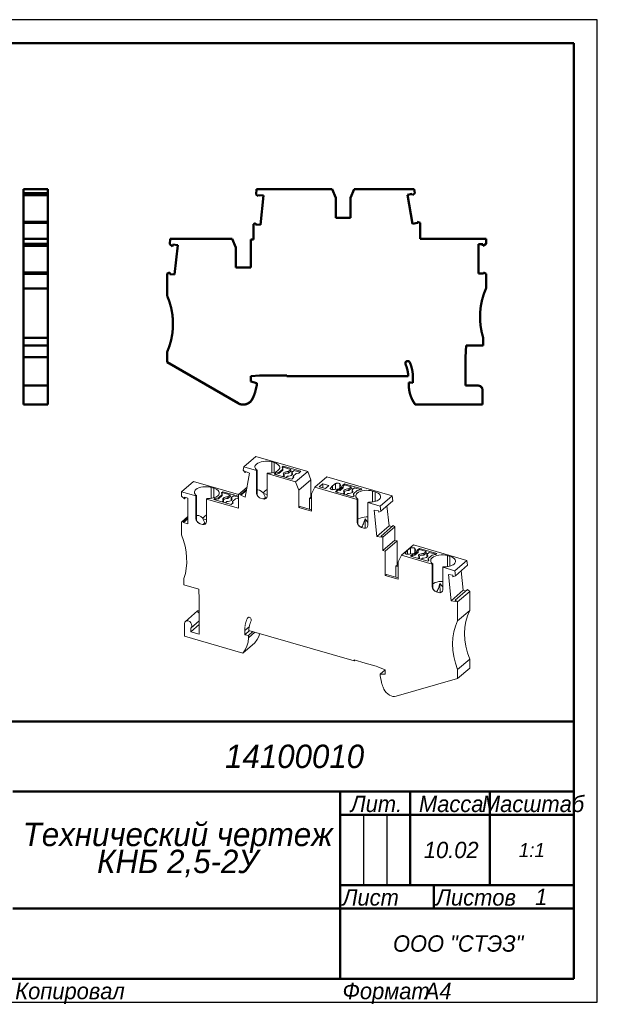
# Model space of a CAD drawing. Header units: millimetres. Extents: x 0 to 297, y 0 to 210.
# Tile 2 of 2: x 173 to 297, y 0 to 210. Entities that reach past the tile are written whole.
import ezdxf

# ---------------------------------------------------------------- set-up
doc = ezdxf.new("R2010")
doc.units = ezdxf.units.MM

# ---------------------------------------------------------------- blocks, each defined once
blk = doc.blocks.new('_FR1Страница_1')
at = {"color": 7, "lineweight": 25, "flags": 128}
for points in [[(297, 210), (0, 210)], [(297, 0), (297, 210)], [(247, 40), (247, 25)], [(252, 40), (252, 25)], [(242, 20), (292, 20)], [(0, 0), (297, 0)]]:
    blk.add_lwpolyline(points, dxfattribs=at)
at = {"color": 7, "lineweight": 50, "flags": 128}
for points in [[(20, 205), (292, 205)], [(292, 205), (292, 5)], [(107, 60), (292, 60)], [(172, 45), (292, 45)], [(242, 45), (242, 5)], [(257, 45), (257, 25)], [(274, 45), (274, 25)], [(242, 40), (292, 40)], [(242, 25), (292, 25)], [(262, 25), (262, 20)], [(172, 20), (292, 20)], [(292, 5), (20, 5)]]:
    blk.add_lwpolyline(points, dxfattribs=at)
at = {"color": 7}
for s, insert, char_height, width, attachment_point in [('\\pl0.5;{\\fT-FLEX Type A|b0|i1;\\l14100010 \\P}', (232, 52.5), 5, 122.5, 5), ('\\pl0.5;{\\fT-FLEX Type A|b0|i1;\\lМасштаб\\P}', (283, 44.125), 3.5, 19.75, 2), ('\\pl0.5;{\\fT-FLEX Type A|b0|i1;\\lЛит.\\P}', (249.5, 44.125), 3.5, 16.75, 2), ('\\pl0.5;{\\fT-FLEX Type A|b0|i1;\\lМасса\\P}', (265.5, 44.125), 3.5, 18.75, 2), ('\\pl0.5;{\\fT-FLEX Type A|b0|i1;\\l10.02\\P}', (265.5, 32.5), 3.5, 18.75, 5), ('{\\fT-FLEX Type A|b0|i1;\\l1:1\\P}', (283, 32.5), 3, 19.5, 5), ('\\pl0.5;{\\fT-FLEX Type A|b0|i1;\\l\\P}', (244.5, 32.5), 3.5, 6.75, 5), ('\\pl0.5;{\\fT-FLEX Type A|b0|i1;\\l\\P}', (249.5, 32.5), 3.5, 6.75, 5), ('\\pl0.5;{\\fT-FLEX Type A|b0|i1;\\l\\P}', (254.5, 32.5), 3.5, 6.75, 5), ('\\pl0.5;{\\fT-FLEX Type A|b0|i1;\\l\\H0.857143x;\\P}', (283, 32.5), 3.5, 19.75, 5), ('\\pl0.5;{\\fT-FLEX Type A|b0|i1;\\lЛист\\P}', (242, 24.125), 3.5, 11.75, 1), ('\\pl0.5;{\\fT-FLEX Type A|b0|i1;\\l\\H0.857143x;\\P}', (257, 24.125), 3.5, 11.75, 2), ('\\pl0.5;{\\fT-FLEX Type A|b0|i1;\\lЛистов\\P}', (262, 24.125), 3.5, 17.75, 1), ('{\\fT-FLEX Type A|b0|i1;\\l1\\P}', (285, 22.5), 3.5, 15.75, 5), ('\\pl0.5;{\\fT-FLEX Type A|b0|i1;\\l\\H0.857143x;\\P}', (285, 24.125), 3.5, 15.75, 2), ('{\\fT-FLEX Type A|b0|i1;\\l\\P}', (257, 22.5), 3.5, 11.75, 5), ('{\\fT-FLEX Type A|b0|i1;\\l}', (207, 20), 3, 71.5, 5), ('\\pl0.5;{\\fT-FLEX Type A|b0|i1;\\lООО "СТЭЗ"\\P}', (267, 12.5), 3.5, 51.75, 5), ('\\pl0.6;{\\fT-FLEX Type A|b0|i1;\\l \\P}', (207, 12.5), 3.5, 71.75, 5), ('\\pl0.5;{\\fT-FLEX Type A|b0|i1;\\lКопировал\\P}', (172, 4.125), 3.5, 23.566, 1), ('\\pl0.5;{\\fT-FLEX Type A|b0|i1;\\l\\P}', (193.816, 4.125), 3.5, 40.967, 1), ('\\pl0.5;{\\fT-FLEX Type A|b0|i1;\\lФормат\\P}', (242, 4.125), 3.5, 18.675, 1), ('\\pl0.5;{\\fT-FLEX Type A|b0|i1;\\l\\P}', (258.925, 4.125), 3.5, 9.825, 1), ('{\\fT-FLEX Type A|b0|i1;\\lA4\\P}', (262.962, 4.125), 3.5, 9.825, 2)]:
    blk.add_mtext(s, dxfattribs=dict(at, insert=insert, char_height=char_height, width=width, attachment_point=attachment_point))
at = {"color": 7, "insert": (207, 32.5), "char_height": 5, "width": 72.5, "attachment_point": 5, "line_spacing_factor": 0.692771}
blk.add_mtext('\\pl0.5;{\\fT-FLEX Type A|b0|i1;\\lТехнический чертеж\\PКНБ 2,5-2У\\P}', dxfattribs=at)
blk = doc.blocks.new('Страница_1')
at = {"color": 7, "lineweight": 50, "flags": 128}
for points in [[(174.297, 172.9), (174.297, 173.777)], [(179.447, 173.777), (174.297, 173.777)], [(174.297, 172.507), (174.297, 172.9)], [(179.447, 172.9), (174.297, 172.9)], [(179.447, 172.9), (179.447, 173.777)], [(179.447, 172.507), (179.447, 172.9)], [(224.122, 173.777), (223.999, 172.606)], [(224.494, 172.246), (223.999, 172.606)], [(224.122, 173.777), (240.293, 173.777)], [(240.293, 173.777), (241.075, 171.927)], [(245.007, 173.777), (244.225, 171.927)], [(245.007, 173.777), (257.793, 173.777)], [(256.378, 172.589), (257.432, 172.775)], [(257.476, 166.36), (256.378, 172.589)], [(257.479, 172.507), (257.432, 172.775)], [(257.479, 172.507), (257.948, 172.9)], [(257.948, 172.9), (257.793, 173.777)], [(179.447, 172.507), (174.297, 172.507)], [(174.297, 166.818), (174.297, 172.502)], [(179.447, 166.818), (179.447, 172.502)], [(224.494, 172.246), (224.523, 172.517)], [(225.587, 172.405), (224.523, 172.517)], [(224.925, 166.115), (225.587, 172.405)], [(241.075, 167.627), (241.075, 171.927)], [(244.225, 171.927), (244.225, 167.627)], [(179.447, 166.814), (174.297, 166.814)], [(174.297, 166.584), (174.297, 166.814)], [(174.297, 166.584), (174.297, 163.177)], [(179.447, 166.584), (174.297, 166.584)], [(179.447, 166.584), (179.447, 166.814)], [(179.447, 166.584), (179.447, 163.177)], [(223.456, 166.304), (223.89, 166.498)], [(223.456, 163.027), (223.456, 166.304)], [(223.89, 166.498), (223.861, 166.227)], [(244.225, 167.627), (241.075, 167.627)], [(257.476, 166.36), (258.53, 166.546)], [(258.483, 166.814), (258.53, 166.546)], [(259.116, 166.584), (258.483, 166.814)], [(259.116, 166.584), (259.116, 163.177)], [(223.861, 166.227), (224.925, 166.115)], [(179.447, 163.177), (174.297, 163.177)], [(174.297, 163.177), (174.297, 162.073)], [(174.297, 162.073), (174.297, 161.669)], [(179.447, 162.073), (174.297, 162.073)], [(179.447, 163.177), (179.447, 162.073)], [(179.447, 162.073), (179.447, 161.669)], [(205.667, 163.177), (205.542, 161.992)], [(205.667, 163.177), (218.893, 163.177)], [(219.675, 161.327), (218.893, 163.177)], [(222.906, 163.027), (222.906, 157.027)], [(222.906, 163.027), (223.456, 163.027)], [(259.116, 163.177), (273.196, 163.177)], [(273.196, 162.073), (272.495, 161.669)], [(273.196, 163.177), (273.196, 162.073)], [(179.447, 161.669), (174.297, 161.669)], [(174.297, 161.665), (174.297, 155.991)], [(179.447, 161.665), (179.447, 155.991)], [(206.158, 161.545), (205.542, 161.992)], [(206.158, 161.545), (206.197, 161.917)], [(207.261, 161.805), (206.197, 161.917)], [(206.6, 155.515), (207.261, 161.805)], [(219.675, 161.327), (219.675, 157.027)], [(272.495, 162.04), (271.596, 162.04)], [(271.596, 162.04), (271.596, 155.715)], [(272.495, 161.669), (272.495, 162.04)], [(174.297, 155.987), (174.297, 155.681)], [(179.447, 155.987), (174.297, 155.987)], [(179.447, 155.987), (179.447, 155.681)], [(205, 155.713), (205.572, 155.968)], [(205.572, 155.968), (205.536, 155.627)], [(219.675, 157.027), (222.906, 157.027)], [(272.666, 155.987), (273.196, 155.681)], [(272.666, 155.987), (272.666, 155.715)], [(179.447, 155.681), (174.297, 155.681)], [(174.297, 152.565), (174.297, 155.681)], [(179.447, 152.565), (179.447, 155.681)], [(205, 150.977), (205, 155.713)], [(205.536, 155.627), (206.6, 155.515)], [(271.596, 155.715), (272.666, 155.715)], [(273.196, 152.565), (273.196, 155.681)], [(174.297, 152.565), (179.447, 152.565)], [(174.297, 141.977), (174.297, 152.565)], [(179.447, 141.977), (179.447, 152.565)], [(174.297, 151.426), (174.297, 151.5)], [(174.297, 141.977), (179.447, 141.977)], [(174.297, 140.377), (174.297, 141.977)], [(179.447, 140.377), (179.447, 141.977)], [(272.596, 140.377), (272.596, 141.977)], [(174.297, 137.877), (174.297, 140.377)], [(179.447, 140.377), (174.297, 140.377)], [(179.447, 137.877), (179.447, 140.377)], [(205, 138.977), (205, 136.761)], [(268.825, 137.877), (268.923, 140.377)], [(272.596, 140.377), (268.923, 140.377)], [(174.297, 137.877), (174.297, 131.777)], [(174.297, 137.877), (179.447, 137.877)], [(179.447, 137.877), (179.447, 131.781)], [(256.835, 136.848), (256.916, 136.717)], [(268.825, 137.877), (268.825, 131.777)], [(220.154, 128.012), (205, 136.761)], [(222.875, 133.777), (222.93, 133.782)], [(222.875, 133.469), (222.875, 133.777)], [(222.875, 133.31), (222.875, 133.469)], [(222.875, 132.677), (222.875, 133.31)], [(224.175, 132.329), (222.875, 132.677)], [(222.93, 133.782), (224.72, 133.939)], [(224.72, 133.939), (225.161, 133.977)], [(227.821, 133.977), (225.161, 133.977)], [(230.575, 133.977), (227.821, 133.977)], [(230.575, 133.977), (230.575, 133.777)], [(230.575, 133.777), (256.569, 133.777)], [(256.536, 134.227), (256.569, 133.777)], [(257.546, 134.166), (257.575, 133.477)], [(257.575, 133.477), (257.575, 133.101)], [(257.575, 133.101), (257.575, 132.887)], [(257.575, 132.887), (257.575, 132.399)], [(174.297, 131.777), (175.297, 131.777)], [(174.297, 131.777), (174.297, 130.877)], [(174.297, 127.727), (174.297, 130.877)], [(179.447, 131.777), (175.299, 131.777)], [(179.447, 131.777), (179.447, 130.877)], [(179.447, 127.727), (179.447, 130.877)], [(224.175, 131.877), (223.835, 130.418)], [(224.175, 131.877), (224.175, 132.329)], [(257.075, 132.442), (256.675, 132.477)], [(256.675, 131.921), (256.675, 132.477)], [(257.575, 132.399), (257.075, 132.442)], [(268.825, 131.777), (271.525, 131.777)], [(272.425, 127.727), (272.425, 130.877)], [(179.447, 127.727), (174.297, 127.727)], [(174.297, 127.717), (174.297, 127.723)], [(174.297, 127.717), (179.447, 127.717)], [(179.447, 127.723), (179.447, 127.717)], [(272.425, 127.727), (258.07, 127.727)]]:
    blk.add_lwpolyline(points, dxfattribs=at)
at = {"color": 7, "linetype": 'Continuous', "lineweight": 50, "const_width": 0.5}
for points in [[(273.196, 152.565, 0.1826418), (272.596, 141.977, 0.1826418)], [(205, 138.977, 0.2087122), (205, 150.977, 0.2087122)], [(256.835, 136.848, 0.6958249), (255.956, 136.522, 0.6958249)], [(257.546, 134.166, 0.079661), (256.916, 136.717, 0.079661)], [(255.956, 136.522, 0.1005988), (255.996, 136.327, 0.1005988)], [(256.536, 134.227, 0.0746912), (255.996, 136.327, 0.0746912)], [(223.204, 128.9, 0.0433328), (223.835, 130.418, 0.0433328)], [(256.675, 131.921, 0.1619815), (258.07, 127.727, 0.1619815)], [(272.425, 130.877, 0.4142136), (271.525, 131.777, 0.4142136)], [(220.154, 128.012, 0.4268402), (223.204, 128.9, 0.4268402)]]:
    blk.add_lwpolyline(points, format="xyb", dxfattribs=at)
at = {"color": 7, "lineweight": 18, "flags": 128}
for points in [[(221.407, 114.416), (223.982, 116.646)], [(235.055, 113.449), (223.982, 116.646)], [(221.273, 113.695), (221.407, 114.416)], [(221.679, 113.237), (221.273, 113.695)], [(224.107, 113.636), (221.407, 114.416)], [(224.216, 113.731), (224.039, 113.877), (223.905, 114.034), (223.816, 114.199), (223.776, 114.369), (223.784, 114.54), (223.841, 114.709), (223.945, 114.872), (224.095, 115.025)], [(224.095, 115.025), (224.369, 115.217), (224.712, 115.377), (225.112, 115.502), (225.552, 115.584), (226.016, 115.623), (226.487, 115.615), (226.945, 115.562), (227.373, 115.465)], [(224.107, 113.636), (224.216, 113.731)], [(224.216, 113.731), (224.216, 108.451)], [(226.468, 113.081), (226.81, 113.077), (227.15, 113.097), (227.48, 113.142), (227.794, 113.209), (228.086, 113.298), (228.35, 113.407), (228.58, 113.534), (228.771, 113.675)], [(227.373, 113.127), (227.373, 115.465)], [(227.893, 115.315), (227.373, 115.465)], [(227.893, 115.315), (227.893, 113.239)], [(228.771, 113.675), (228.966, 113.89), (229.072, 114.119), (229.088, 114.354), (229.011, 114.586), (228.845, 114.806), (228.597, 115.006), (228.275, 115.178), (227.893, 115.315)], [(229.719, 113.946), (228.901, 113.238)], [(228.901, 113.021), (229.719, 113.73)], [(229.84, 114.55), (229.584, 114.329)], [(229.584, 114.329), (229.719, 113.946)], [(229.84, 114.334), (229.643, 114.163)], [(229.719, 113.946), (229.719, 113.73)], [(229.84, 114.55), (229.84, 114.334)], [(233.564, 113.475), (229.84, 114.55)], [(229.84, 114.334), (231.442, 113.871)], [(230.938, 113.435), (231.442, 113.871)], [(231.442, 113.871), (231.442, 113.525)], [(232.135, 113.671), (231.63, 113.235)], [(232.135, 113.671), (233.376, 113.313)], [(221.679, 113.237), (221.72, 113.457)], [(221.679, 113.237), (221.859, 113.392)], [(221.681, 107.913), (222.632, 113.033)], [(222.632, 113.033), (221.72, 113.457)], [(224.107, 113.636), (224.107, 108.83)], [(226.359, 112.986), (226.468, 113.081)], [(232.48, 111.219), (226.359, 112.986)], [(226.359, 112.986), (226.359, 108.18)], [(228.17, 113.105), (227.915, 112.883)], [(227.915, 112.883), (231.639, 111.808)], [(228.17, 112.888), (228.102, 112.829)], [(228.901, 113.238), (228.17, 113.105)], [(228.17, 112.888), (228.17, 113.105)], [(228.17, 112.888), (228.901, 113.021)], [(228.901, 113.238), (228.901, 113.021)], [(229.704, 112.367), (230.021, 112.641)], [(230.021, 112.641), (229.885, 112.768), (229.827, 112.91), (229.853, 113.054), (229.96, 113.188)], [(229.894, 112.76), (229.96, 112.842)], [(229.96, 113.188), (230.139, 113.301), (230.375, 113.384), (230.649, 113.43), (230.938, 113.435)], [(229.96, 112.842), (230.139, 112.955), (230.375, 113.038), (230.649, 113.084), (230.938, 113.088)], [(230.021, 112.641), (230.021, 112.295)], [(230.714, 112.441), (230.397, 112.167)], [(231.63, 113.235), (231.767, 113.107), (231.824, 112.966), (231.799, 112.822), (231.692, 112.688), (231.513, 112.575), (231.276, 112.492), (231.003, 112.446), (230.714, 112.441)], [(231.442, 113.525), (230.938, 113.088)], [(230.938, 113.435), (230.938, 113.088)], [(231.442, 113.525), (231.835, 113.412)], [(231.63, 113.235), (231.63, 112.888)], [(231.63, 112.888), (231.757, 112.77)], [(231.639, 111.808), (232.074, 112.186)], [(231.928, 112.459), (232.582, 113.025)], [(232.074, 112.186), (231.928, 112.459)], [(231.928, 112.459), (231.928, 112.242)], [(231.928, 112.242), (231.995, 112.117)], [(232.48, 111.219), (235.055, 113.449)], [(232.582, 113.025), (233.128, 113.098)], [(233.128, 113.098), (233.564, 113.475)], [(235.732, 111.651), (233.157, 109.421)], [(235.055, 113.449), (235.732, 111.651)], [(235.732, 111.651), (235.732, 107.927)], [(236.562, 110.041), (239.137, 112.271)], [(253.142, 108.228), (239.137, 112.271)], [(208.068, 109.087), (210.643, 111.317)], [(220.282, 108.534), (210.643, 111.317)], [(211.269, 108.288), (211.092, 108.434), (210.957, 108.592), (210.869, 108.757), (210.829, 108.927), (210.837, 109.098), (210.894, 109.266), (210.998, 109.429), (211.148, 109.583)], [(211.148, 109.583), (211.422, 109.774), (211.765, 109.935), (212.165, 110.059), (212.605, 110.142), (213.069, 110.18), (213.539, 110.173), (213.998, 110.119), (214.426, 110.022)], [(214.426, 110.022), (214.426, 107.685)], [(214.946, 109.872), (214.426, 110.022)], [(214.946, 109.872), (214.946, 107.797)], [(215.824, 108.233), (216.018, 108.447), (216.125, 108.676), (216.141, 108.912), (216.064, 109.144), (215.898, 109.364), (215.65, 109.564), (215.328, 109.735), (214.946, 109.872)], [(220.261, 108.516), (222.087, 110.097)], [(220.81, 108.558), (221.991, 109.581)], [(225.552, 108.858), (225.112, 109.222), (224.712, 109.431), (224.369, 109.475), (224.216, 109.407)], [(226.359, 109.58), (226.012, 109.34), (225.552, 108.858)], [(232.48, 111.219), (233.157, 109.421)], [(236.562, 110.041), (235.885, 108.634)], [(245.671, 107.411), (236.562, 110.041)], [(238.284, 110.814), (237.534, 110.164)], [(237.534, 110.164), (238.833, 109.789)], [(238.284, 109.948), (238.284, 110.814)], [(239.583, 110.439), (238.284, 110.814)], [(238.833, 109.789), (239.583, 110.439)], [(239.935, 109.891), (239.895, 109.824), (239.895, 109.753), (239.933, 109.685), (240.008, 109.626), (240.113, 109.579), (240.24, 109.549), (240.379, 109.537), (240.519, 109.546)], [(240.393, 110.392), (239.935, 109.891)], [(239.935, 109.891), (239.935, 109.684)], [(241.033, 110.841), (240.393, 110.392)], [(240.393, 110.392), (240.393, 109.538)], [(240.519, 109.546), (240.819, 109.586)], [(240.819, 109.586), (241.812, 109.719)], [(241.427, 109.486), (240.992, 109.108)], [(241.923, 110.761), (241.868, 110.826), (241.778, 110.88), (241.662, 110.92), (241.529, 110.943), (241.388, 110.945), (241.251, 110.928), (241.13, 110.893), (241.033, 110.841)], [(241.033, 110.841), (241.033, 109.614)], [(241.974, 109.559), (241.427, 109.486)], [(241.427, 109.269), (241.427, 109.486)], [(242.269, 110.115), (241.812, 109.719)], [(241.923, 110.761), (241.923, 109.815)], [(242.269, 110.115), (241.923, 110.761)], [(242.627, 110.125), (241.974, 109.559)], [(242.627, 109.908), (241.974, 109.342)], [(241.974, 109.559), (241.974, 109.342)], [(242.917, 110.775), (242.481, 110.398)], [(242.481, 110.398), (242.627, 110.125)], [(242.917, 110.559), (242.56, 110.25)], [(242.627, 110.125), (242.627, 109.908)], [(243.841, 109.71), (243.553, 109.705), (243.279, 109.659), (243.042, 109.576), (242.863, 109.463), (242.757, 109.329), (242.731, 109.185), (242.789, 109.043), (242.925, 108.916)], [(246.641, 109.7), (242.917, 110.775)], [(242.917, 110.775), (242.917, 110.559)], [(242.917, 110.559), (244.346, 110.146)], [(243.841, 109.71), (244.346, 110.146)], [(243.841, 109.363), (244.346, 109.8)], [(243.841, 109.71), (243.841, 109.363)], [(244.346, 110.146), (244.346, 109.8)], [(244.346, 109.8), (244.738, 109.687)], [(245.038, 109.946), (244.534, 109.51)], [(244.534, 109.51), (244.534, 109.163)], [(244.596, 108.963), (244.702, 109.097), (244.728, 109.241), (244.67, 109.382), (244.534, 109.51)], [(245.038, 109.946), (246.453, 109.538)], [(245.654, 109.346), (246.385, 109.479)], [(246.385, 109.479), (246.641, 109.7)], [(208.068, 109.087), (208.068, 108.131)], [(211.16, 108.194), (208.068, 109.087)], [(208.068, 108.131), (208.675, 107.605)], [(208.675, 107.926), (209.453, 107.701)], [(208.675, 107.605), (208.675, 107.926)], [(208.675, 107.605), (208.953, 107.846)], [(209.453, 107.701), (209.453, 102.224)], [(211.16, 108.194), (211.269, 108.288)], [(211.16, 103.387), (211.16, 108.194)], [(211.269, 108.288), (211.269, 103.009)], [(213.412, 107.544), (213.521, 107.638)], [(213.412, 107.544), (220.261, 105.566)], [(213.412, 102.737), (213.412, 107.544)], [(213.521, 107.638), (213.863, 107.634), (214.202, 107.655), (214.533, 107.699), (214.847, 107.767), (215.139, 107.856), (215.403, 107.965), (215.633, 108.091), (215.824, 108.233)], [(215.223, 107.662), (214.968, 107.441)], [(214.968, 107.441), (218.691, 106.366)], [(215.223, 107.446), (215.155, 107.387)], [(215.954, 107.795), (215.223, 107.662)], [(215.223, 107.662), (215.223, 107.446)], [(215.223, 107.446), (215.954, 107.579)], [(216.772, 108.504), (215.954, 107.795)], [(215.954, 107.579), (216.772, 108.287)], [(215.954, 107.579), (215.954, 107.795)], [(216.893, 109.108), (216.637, 108.887)], [(216.637, 108.887), (216.772, 108.504)], [(216.893, 108.892), (216.696, 108.721)], [(216.772, 108.287), (216.772, 108.504)], [(217.074, 107.199), (216.938, 107.326), (216.88, 107.468), (216.906, 107.611), (217.013, 107.746)], [(216.893, 109.108), (216.893, 108.892)], [(220.261, 108.136), (216.893, 109.108)], [(216.893, 108.892), (218.495, 108.429)], [(216.947, 107.317), (217.013, 107.399)], [(217.013, 107.746), (217.192, 107.859), (217.428, 107.942), (217.702, 107.988), (217.99, 107.993)], [(217.013, 107.399), (217.192, 107.513), (217.428, 107.596), (217.702, 107.641), (217.99, 107.646)], [(218.683, 107.792), (218.819, 107.665), (218.877, 107.524), (218.851, 107.38), (218.745, 107.246), (218.566, 107.132), (218.329, 107.049), (218.055, 107.004), (217.767, 106.999)], [(217.99, 107.993), (218.495, 108.429)], [(218.495, 108.083), (217.99, 107.646)], [(217.99, 107.993), (217.99, 107.646)], [(218.495, 108.429), (218.495, 108.083)], [(218.495, 108.083), (218.888, 107.969)], [(219.188, 108.229), (218.683, 107.792)], [(218.683, 107.792), (218.683, 107.446)], [(218.683, 107.446), (218.81, 107.328)], [(218.981, 107.017), (219.634, 107.583)], [(219.188, 108.229), (220.261, 107.919)], [(219.634, 107.583), (220.181, 107.656)], [(220.181, 107.656), (220.261, 107.726)], [(220.261, 108.516), (220.81, 108.558)], [(220.261, 108.516), (220.261, 105.566)], [(221.95, 109.36), (220.769, 108.337)], [(220.81, 108.558), (220.769, 108.337)], [(221.681, 107.913), (220.769, 108.337)], [(224.107, 108.83), (224.173, 108.479), (224.361, 108.144), (224.642, 107.875), (224.973, 107.714)], [(224.216, 108.451), (224.145, 108.615), (224.118, 108.712), (224.107, 108.83)], [(224.216, 108.451), (224.353, 108.206), (224.525, 107.991), (224.733, 107.822), (224.973, 107.714)], [(224.973, 107.714), (225.493, 107.564)], [(226.359, 108.18), (226.293, 107.867), (226.105, 107.641), (225.824, 107.534), (225.493, 107.564)], [(225.713, 107.533), (225.493, 107.564)], [(225.552, 108.858), (225.569, 108.755)], [(225.569, 108.755), (226.002, 107.88)], [(225.569, 108.755), (226.359, 108.527)], [(225.617, 107.546), (226.002, 107.88)], [(225.728, 107.53), (225.713, 107.53)], [(226.002, 107.88), (226.002, 107.601)], [(233.157, 109.421), (233.157, 105.697)], [(235.732, 107.927), (235.445, 107.679)], [(235.885, 107.551), (235.445, 107.679)], [(235.445, 107.679), (235.445, 105.369)], [(235.732, 107.927), (235.885, 107.883)], [(235.885, 104.91), (235.885, 108.634)], [(240.992, 109.108), (244.716, 108.033)], [(241.427, 109.269), (241.179, 109.054)], [(241.974, 109.342), (241.427, 109.269)], [(242.608, 108.642), (242.925, 108.916)], [(243.841, 109.363), (243.553, 109.359), (243.279, 109.313), (243.042, 109.23), (242.863, 109.116), (242.798, 109.034)], [(242.925, 108.916), (242.925, 108.57)], [(243.618, 108.716), (243.301, 108.442)], [(243.618, 108.716), (243.906, 108.721), (244.18, 108.766), (244.417, 108.849), (244.596, 108.963)], [(244.661, 109.045), (244.534, 109.163)], [(244.716, 108.033), (244.971, 108.255)], [(244.836, 108.638), (245.654, 109.346)], [(244.836, 108.421), (244.836, 108.638)], [(244.971, 108.255), (244.836, 108.638)], [(244.913, 108.204), (244.836, 108.421)], [(245.78, 107.505), (245.603, 107.652), (245.468, 107.809), (245.38, 107.974), (245.34, 108.144), (245.348, 108.315), (245.405, 108.483), (245.509, 108.646), (245.659, 108.8)], [(245.659, 108.8), (245.933, 108.991), (246.276, 109.152), (246.676, 109.276), (247.116, 109.359), (247.58, 109.398), (248.051, 109.39), (248.509, 109.336), (248.937, 109.239)], [(245.671, 107.411), (245.78, 107.505)], [(245.671, 102.605), (245.671, 107.411)], [(245.78, 107.505), (245.78, 102.226)], [(248.032, 106.855), (248.374, 106.852), (248.714, 106.872), (249.044, 106.916), (249.358, 106.984), (249.65, 107.073), (249.914, 107.182), (250.144, 107.309), (250.335, 107.45)], [(248.937, 109.239), (249.457, 109.089)], [(248.937, 109.239), (248.937, 106.902)], [(250.335, 107.45), (250.53, 107.664), (250.636, 107.894), (250.652, 108.129), (250.575, 108.361), (250.409, 108.581), (250.161, 108.781), (249.839, 108.952), (249.457, 109.089)], [(249.457, 109.089), (249.457, 108.547)], [(249.457, 107.014), (249.457, 108.547)], [(250.567, 105.998), (253.142, 108.228)], [(253.142, 108.228), (253.248, 107.183)], [(216.757, 106.924), (217.074, 107.199)], [(217.074, 107.199), (217.074, 106.852)], [(217.767, 106.999), (217.45, 106.724)], [(218.691, 106.366), (219.127, 106.743)], [(218.981, 106.8), (218.981, 107.017)], [(219.127, 106.743), (218.981, 107.017)], [(218.981, 106.8), (219.048, 106.675)], [(233.445, 105.946), (233.157, 105.697)], [(233.157, 105.697), (235.885, 104.91)], [(233.445, 105.946), (235.885, 105.242)], [(247.923, 106.761), (248.032, 106.855)], [(247.923, 101.954), (247.923, 106.761)], [(250.567, 105.998), (247.923, 106.761)], [(250.567, 105.998), (250.673, 104.953)], [(250.673, 104.953), (253.248, 107.183)], [(252.446, 101.793), (252.006, 106.107)], [(208.068, 102.595), (209.453, 103.795)], [(208.527, 102.727), (209.453, 103.53)], [(209.453, 103.294), (208.527, 102.491)], [(211.16, 103.387), (211.171, 103.27), (211.198, 103.173), (211.269, 103.009)], [(211.16, 103.387), (211.226, 103.037), (211.414, 102.702), (211.695, 102.433), (212.026, 102.271)], [(212.605, 103.415), (212.165, 103.78), (211.765, 103.989), (211.422, 104.033), (211.269, 103.965)], [(213.412, 104.138), (213.065, 103.897), (212.605, 103.415)], [(212.622, 103.313), (212.605, 103.415)], [(213.412, 103.085), (212.622, 103.313)], [(213.055, 102.438), (212.622, 103.313)], [(245.78, 103.213), (245.933, 103.319), (246.276, 103.48), (246.676, 103.604), (247.116, 103.687), (247.58, 103.725), (247.923, 103.72)], [(247.325, 103.273), (247.16, 102.756), (246.979, 102.251), (246.879, 102.006), (246.768, 101.771), (246.645, 101.562), (246.572, 101.478)], [(247.325, 103.273), (247.343, 101.313)], [(247.325, 103.273), (247.707, 102.774)], [(249.871, 99.563), (249.298, 105.176)], [(249.298, 105.176), (250.22, 105.006)], [(250.245, 104.765), (250.22, 105.006)], [(250.245, 104.765), (250.673, 104.953)], [(208.527, 102.727), (208.068, 102.595)], [(208.068, 99.896), (208.068, 102.595)], [(208.527, 102.727), (208.527, 102.491)], [(209.453, 102.224), (208.527, 102.491)], [(211.759, 102.402), (211.579, 102.547), (211.407, 102.763), (211.269, 103.009)], [(212.026, 102.271), (212.546, 102.121)], [(213.412, 102.737), (213.346, 102.425), (213.158, 102.198), (212.877, 102.092), (212.546, 102.121)], [(212.766, 102.091), (212.546, 102.121)], [(213.055, 102.438), (212.67, 102.104)], [(212.781, 102.088), (212.766, 102.088)], [(213.055, 102.438), (213.055, 102.159)], [(245.671, 102.605), (245.737, 102.254), (245.925, 101.919), (246.206, 101.65), (246.537, 101.488)], [(245.78, 102.226), (245.709, 102.39), (245.682, 102.487), (245.671, 102.605)], [(245.78, 102.226), (245.917, 101.98), (246.089, 101.766), (246.297, 101.597), (246.537, 101.488)], [(247.057, 101.338), (246.537, 101.488)], [(247.923, 101.954), (247.857, 101.642), (247.669, 101.415), (247.388, 101.309), (247.057, 101.338)], [(247.057, 101.338), (247.277, 101.308)], [(247.292, 101.305), (247.277, 101.305)], [(247.923, 102.556), (247.707, 102.774)], [(249.871, 99.563), (252.446, 101.793)], [(250.768, 99.635), (253.343, 101.865)], [(253.719, 101.589), (251.144, 99.359)], [(253.117, 101.67), (252.446, 101.793)], [(253.719, 101.589), (253.343, 101.865)], [(253.719, 98.751), (253.719, 101.589)], [(208.587, 90.577), (208.888, 91.624), (209.086, 92.723), (209.178, 93.865), (209.165, 95.042), (209.046, 96.243), (208.822, 97.459), (208.495, 98.68), (208.068, 99.896)], [(250.792, 99.394), (249.871, 99.563)], [(250.768, 99.635), (250.792, 99.394)], [(251.144, 99.359), (250.768, 99.635)], [(251.144, 96.521), (251.144, 99.359)], [(251.144, 96.521), (253.719, 98.751)], [(251.62, 96.384), (254.195, 98.614)], [(254.195, 98.614), (253.719, 98.751)], [(254.195, 98.614), (254.195, 93.418)], [(255.095, 95.511), (257.67, 97.741)], [(257.054, 97.036), (256.415, 96.587)], [(257.944, 96.956), (257.889, 97.021), (257.8, 97.075), (257.684, 97.115), (257.55, 97.138), (257.409, 97.14), (257.273, 97.123), (257.151, 97.088), (257.054, 97.036)], [(257.054, 97.036), (257.054, 95.809)], [(269.124, 94.434), (257.67, 97.741)], [(258.291, 96.31), (257.944, 96.956)], [(257.944, 96.956), (257.944, 96.01)], [(258.938, 96.97), (258.502, 96.593)], [(262.662, 95.895), (258.938, 96.97)], [(258.938, 96.97), (258.938, 96.754)], [(251.62, 96.384), (251.144, 96.521)], [(251.62, 96.384), (251.62, 91.188)], [(254.418, 94.104), (255.095, 95.511)], [(261.693, 93.606), (255.095, 95.511)], [(255.957, 96.086), (255.917, 96.019), (255.916, 95.948), (255.955, 95.88), (256.029, 95.821), (256.135, 95.774), (256.262, 95.744), (256.401, 95.732), (256.541, 95.741)], [(256.415, 96.587), (255.957, 96.086)], [(255.957, 96.086), (255.957, 95.879)], [(256.415, 95.733), (256.415, 96.587)], [(256.541, 95.741), (256.84, 95.781)], [(256.84, 95.781), (257.834, 95.914)], [(257.449, 95.681), (257.013, 95.303)], [(257.013, 95.303), (260.737, 94.228)], [(257.449, 95.464), (257.201, 95.249)], [(257.995, 95.754), (257.449, 95.681)], [(257.449, 95.464), (257.449, 95.681)], [(257.995, 95.537), (257.449, 95.464)], [(258.291, 96.31), (257.834, 95.914)], [(258.649, 96.32), (257.995, 95.754)], [(258.649, 96.103), (257.995, 95.537)], [(257.995, 95.754), (257.995, 95.537)], [(258.502, 96.593), (258.649, 96.32)], [(258.938, 96.754), (258.582, 96.445)], [(258.629, 94.837), (258.946, 95.111)], [(258.649, 96.32), (258.649, 96.103)], [(259.863, 95.905), (259.574, 95.9), (259.3, 95.854), (259.064, 95.771), (258.885, 95.658), (258.778, 95.524), (258.752, 95.38), (258.81, 95.238), (258.946, 95.111)], [(259.863, 95.558), (259.574, 95.554), (259.3, 95.508), (259.064, 95.425), (258.885, 95.311), (258.82, 95.229)], [(258.938, 96.754), (260.367, 96.341)], [(258.946, 95.111), (258.946, 94.765)], [(259.639, 94.911), (259.322, 94.637)], [(259.639, 94.911), (259.928, 94.916), (260.202, 94.961), (260.438, 95.044), (260.617, 95.158)], [(259.863, 95.905), (260.367, 96.341)], [(259.863, 95.558), (260.367, 95.995)], [(259.863, 95.905), (259.863, 95.558)], [(260.367, 96.341), (260.367, 95.995)], [(260.367, 95.995), (260.76, 95.882)], [(261.06, 96.141), (260.556, 95.705)], [(260.556, 95.705), (260.556, 95.358)], [(260.617, 95.158), (260.724, 95.292), (260.749, 95.436), (260.692, 95.577), (260.556, 95.705)], [(260.682, 95.24), (260.556, 95.358)], [(260.857, 94.833), (261.675, 95.541)], [(260.992, 94.45), (260.857, 94.833)], [(260.857, 94.616), (260.857, 94.833)], [(261.06, 96.141), (262.474, 95.733)], [(261.802, 93.7), (261.624, 93.847), (261.49, 94.004), (261.402, 94.169), (261.361, 94.339), (261.37, 94.51), (261.427, 94.678), (261.531, 94.841), (261.68, 94.995)], [(261.675, 95.541), (262.406, 95.674)], [(261.68, 94.995), (261.954, 95.186), (262.298, 95.347), (262.697, 95.471), (263.138, 95.554), (263.602, 95.593), (264.072, 95.585), (264.53, 95.531), (264.959, 95.434)], [(262.406, 95.674), (262.662, 95.895)], [(264.959, 95.434), (264.959, 93.097)], [(264.959, 95.434), (265.478, 95.284)], [(266.357, 93.645), (266.551, 93.859), (266.658, 94.089), (266.673, 94.324), (266.597, 94.556), (266.431, 94.776), (266.182, 94.976), (265.861, 95.147), (265.478, 95.284)], [(265.478, 95.284), (265.478, 93.209)], [(254.195, 93.418), (253.908, 93.169)], [(253.908, 93.169), (253.908, 90.859)], [(254.418, 93.021), (253.908, 93.169)], [(254.418, 93.353), (254.195, 93.418)], [(254.418, 94.104), (254.418, 90.38)], [(260.737, 94.228), (260.992, 94.45)], [(260.934, 94.399), (260.857, 94.616)], [(261.693, 93.606), (261.802, 93.7)], [(261.693, 93.606), (261.693, 88.8)], [(261.802, 93.7), (261.802, 88.421)], [(263.944, 92.956), (264.053, 93.05)], [(266.549, 92.204), (263.944, 92.956)], [(263.944, 92.956), (263.944, 88.149)], [(264.053, 93.05), (264.395, 93.047), (264.735, 93.067), (265.065, 93.111), (265.379, 93.179), (265.671, 93.268), (265.935, 93.377), (266.165, 93.504), (266.357, 93.645)], [(266.549, 92.204), (269.124, 94.434)], [(266.657, 91.147), (269.232, 93.377)], [(269.124, 94.434), (269.232, 93.377)], [(208.587, 89.191), (208.587, 90.577)], [(251.908, 91.437), (251.62, 91.188)], [(254.418, 90.38), (251.62, 91.188)], [(251.908, 91.437), (254.418, 90.712)], [(265.168, 91.414), (266.09, 91.245)], [(265.741, 85.801), (265.168, 91.414)], [(266.124, 90.913), (266.09, 91.245)], [(266.124, 90.913), (266.657, 91.147)], [(266.549, 92.204), (266.657, 91.147)], [(268.316, 88.031), (267.889, 92.214)], [(208.587, 89.191), (211.768, 88.273)], [(261.693, 88.8), (261.759, 88.449), (261.946, 88.114), (262.227, 87.845), (262.559, 87.683)], [(261.802, 88.421), (261.73, 88.585), (261.703, 88.682), (261.693, 88.8)], [(261.802, 89.408), (261.954, 89.514), (262.298, 89.675), (262.697, 89.799), (263.137, 89.882), (263.602, 89.92), (263.944, 89.915)], [(261.802, 88.421), (261.938, 88.175), (262.11, 87.961), (262.291, 87.814)], [(263.347, 89.468), (263.181, 88.951), (263, 88.446), (262.9, 88.201), (262.789, 87.966), (262.666, 87.757), (262.594, 87.673)], [(263.347, 89.468), (263.364, 87.508)], [(263.347, 89.468), (263.728, 88.969)], [(263.944, 88.751), (263.728, 88.969)], [(211.853, 86.083), (211.768, 88.273)], [(263.078, 87.533), (262.559, 87.683)], [(263.944, 88.149), (263.878, 87.837), (263.691, 87.61), (263.41, 87.504), (263.078, 87.533)], [(263.078, 87.533), (263.299, 87.503)], [(263.314, 87.5), (263.298, 87.5)], [(265.741, 85.801), (268.316, 88.031)], [(266.631, 85.936), (269.206, 88.166)], [(267.126, 85.573), (269.702, 87.803)], [(268.922, 87.92), (268.316, 88.031)], [(269.702, 87.803), (269.206, 88.166)], [(269.701, 83.702), (269.702, 87.803)], [(211.853, 86.083), (211.853, 78.636)], [(266.662, 85.632), (265.741, 85.801)], [(267.126, 85.573), (266.631, 85.936)], [(266.631, 85.936), (266.662, 85.632)], [(267.126, 81.472), (267.126, 85.573)], [(211.5, 83.607), (208.925, 81.377)], [(211.853, 83.727), (211.791, 83.732), (211.538, 83.636), (211.508, 83.599)], [(211.853, 83.501), (211.59, 83.273)], [(211.853, 83.197), (211.59, 83.273)], [(211.853, 83.144), (211.59, 83.273)], [(222.998, 81.693), (222.972, 81.845), (222.9, 81.995), (222.788, 82.124), (222.651, 82.217), (222.503, 82.264), (222.363, 82.259), (222.246, 82.203), (222.166, 82.102)], [(222.328, 82.242), (222.166, 82.102)], [(269.701, 83.702), (267.126, 81.472)], [(269.701, 83.702), (269.231, 82.587), (268.891, 81.394), (268.686, 80.133), (268.617, 78.819), (268.686, 77.465), (268.891, 76.086), (269.231, 74.696), (269.701, 73.309)], [(210.294, 80.471), (210.235, 80.787), (210.066, 81.088), (209.813, 81.33), (209.515, 81.476), (209.216, 81.502), (208.963, 81.406), (208.794, 81.202), (208.735, 80.921)], [(208.735, 78.193), (208.735, 80.921)], [(210.034, 79.161), (211.853, 80.736)], [(210.034, 79.965), (210.144, 80.055), (210.226, 80.173), (210.277, 80.314), (210.294, 80.471)], [(210.104, 80.016), (211.853, 81.531)], [(222.583, 80.315), (221.596, 79.46)], [(221.62, 80.05), (221.596, 79.46)], [(267.126, 81.472), (266.656, 80.357), (266.316, 79.164), (266.111, 77.903), (266.042, 76.589), (266.111, 75.235), (266.316, 73.856), (266.656, 72.466), (267.126, 71.079)], [(208.735, 78.193), (221.167, 74.604)], [(210.034, 79.965), (210.034, 79.161)], [(210.034, 79.161), (211.853, 78.636)], [(221.167, 74.604), (221.685, 75.278), (222.065, 76.063), (222.297, 76.941), (222.375, 77.887)], [(221.596, 79.46), (221.596, 79.134)], [(222.63, 79.422), (221.596, 78.526)], [(221.596, 79.134), (221.596, 78.949)], [(221.596, 78.949), (221.596, 78.526)], [(221.596, 78.526), (222.029, 78.439)], [(222.029, 78.439), (222.375, 78.369)], [(222.375, 78.369), (223.35, 79.214)], [(223.767, 79.093), (222.375, 77.887)], [(222.375, 77.887), (222.375, 78.369)], [(222.495, 79.85), (222.467, 79.469)], [(244.978, 72.97), (222.467, 79.469)], [(223.742, 76.834), (224.26, 77.508), (224.64, 78.293), (224.775, 78.802)], [(223.742, 76.834), (221.167, 74.604)], [(244.978, 73.143), (244.978, 72.97)], [(244.978, 73.143), (247.363, 72.455)], [(244.978, 72.97), (245.128, 73.1)], [(247.363, 72.455), (249.667, 71.79)], [(250.048, 71.646), (249.667, 71.79)], [(251.599, 71.063), (250.048, 71.646)], [(269.701, 73.309), (267.126, 71.079)], [(269.701, 73.309), (269.701, 71.39)], [(251.603, 71.053), (250.521, 70.116)], [(250.521, 69.724), (250.521, 70.116)], [(250.521, 70.116), (251.647, 70.092)], [(250.521, 69.724), (250.815, 68.375)], [(251.647, 71.045), (251.599, 71.063)], [(251.647, 70.778), (251.647, 71.045)], [(251.647, 70.64), (251.647, 70.778)], [(251.647, 70.092), (251.647, 70.64)], [(267.126, 69.16), (269.701, 71.39)], [(267.126, 71.079), (267.126, 69.16)], [(254.003, 65.372), (267.126, 69.16)], [(251.361, 66.903), (251.572, 66.522), (251.843, 66.172), (252.162, 65.868), (252.518, 65.621), (252.895, 65.443), (253.279, 65.339), (253.653, 65.315), (254.003, 65.372)]]:
    blk.add_lwpolyline(points, dxfattribs=at)
at = {"color": 7, "linetype": 'Continuous', "lineweight": 18, "const_width": 0.18}
for points in [[(222.166, 82.102, 0.0914946), (221.62, 80.05, 0.0914946)], [(222.963, 81.533, 0.0863031), (222.495, 79.85, 0.0863031)], [(222.963, 81.533, 0.1130432), (222.998, 81.693, 0.1130432)], [(250.815, 68.375, 0.0356096), (251.361, 66.903, 0.0356096)]]:
    blk.add_lwpolyline(points, format="xyb", dxfattribs=at)
blk.add_blockref('_FR1Страница_1', (0, 0))

msp = doc.modelspace()

# ---------------------------------------------------------------- block references
msp.add_blockref('Страница_1', (0, 0))

doc.saveas('drawing.dxf')
